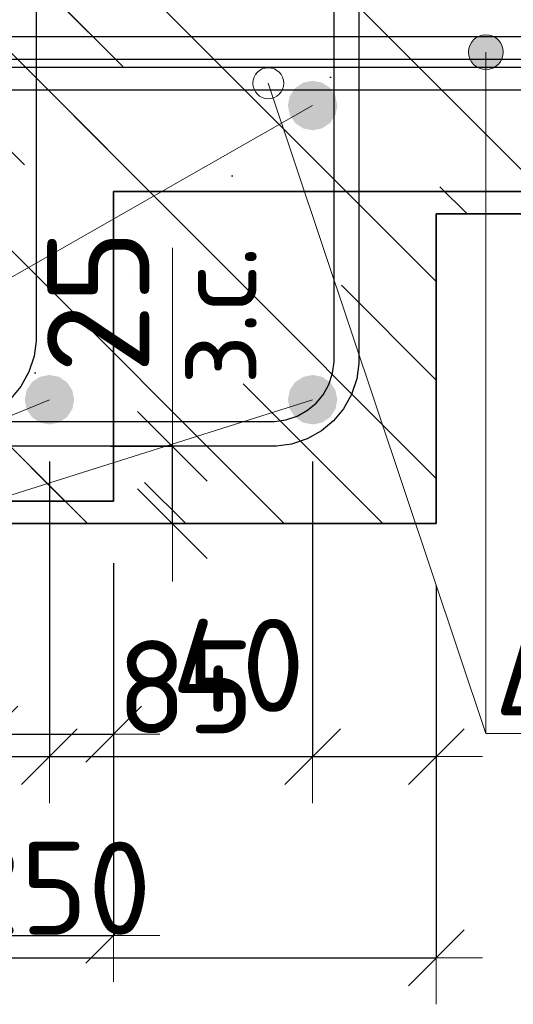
# Model space of a CAD drawing. Header units: metres. Extents: x -38 to 100, y -15 to 21.
# Tile 136 of 246: x 72.378 to 72.538, y 4.226 to 4.544. Entities that reach past the tile are written whole.
import ezdxf

# ---------------------------------------------------------------- set-up
doc = ezdxf.new("R2010")
doc.units = ezdxf.units.M
doc.header["$PDMODE"] = 65
for name, color, linetype, lineweight in [('XR$3$Арм. стержнями нижней зоны', 180, 'Continuous', 35), ('XR$3$Арм.стержн. Арматура края', 96, 'Continuous', 35), ('XR$3$Арм.стержн. Хомут', 240, 'Continuous', 35), ('XR$3$Арм.стержн.горизонт. 1', 180, 'Continuous', 35), ('XR$3$Размерная линия (1)', 7, 'Continuous', 13), ('XR$3$Размерная линия_ общее', 7, 'Continuous', 13), ('XR$6$Арм. стержнями нижней зоны', 180, 'Continuous', 35), ('XR$6$Арм.стержн. Арматура края', 96, 'Continuous', 35), ('XR$6$Арм.стержн. Хомут', 240, 'Continuous', 35), ('XR$6$Размерная линия (1)', 7, 'Continuous', 13)]:
    doc.layers.add(name, color=color, linetype=linetype, lineweight=lineweight)
doc.styles.add('ISOCPEUR', font='txt')
doc.dimstyles.new('DIMSTYLE_11', dxfattribs={"dimtxt": 0.033, "dimasz": 0.0375, "dimexe": 0, "dimexo": 0, "dimgap": 0.0165, "dimtad": 2, "dimdec": 0, "dimlfac": 1000, "dimrnd": 1, "dimzin": 12, "dimdsep": 46, "dimtxsty": 'ISOCPEUR', "dimblk1": 'ALL_ML_STRICH', "dimblk2": 'ALL_ML_STRICH', "dimsah": 1, "dimcen": 0, "dimclrd": 7, "dimclre": 256, "dimclrt": 7, "dimadec": 0, "dimazin": 0, "dimtfac": 1, "dimtdec": 0, "dimtix": 1, "dimtmove": 2, "dimatfit": 3, "dimfxl": 0, "dimtvp": 1.2, "dimtzin": 0, "dimlwd": 0, "dimlwe": -3, "dimarcsym": 0})
doc.dimstyles.new('DIMSTYLE_12', dxfattribs={"dimtxt": 0.03, "dimasz": 0.03, "dimexe": 0, "dimexo": 0, "dimgap": 0.015, "dimtad": 2, "dimdec": 0, "dimlfac": 1000, "dimrnd": 1, "dimzin": 12, "dimdsep": 46, "dimtxsty": 'ISOCPEUR', "dimblk1": 'ALL_ML_STRICH', "dimblk2": 'ALL_ML_STRICH', "dimsah": 1, "dimcen": 0, "dimclrd": 7, "dimclre": 256, "dimclrt": 7, "dimadec": 0, "dimazin": 0, "dimtfac": 1, "dimtdec": 0, "dimtix": 1, "dimtmove": 2, "dimatfit": 3, "dimfxl": 0, "dimtzin": 0, "dimlwd": 0, "dimlwe": -3, "dimarcsym": 0})
doc.dimstyles.new('DIMSTYLE_14', dxfattribs={"dimtxt": 0.03, "dimasz": 0.03, "dimexe": 0, "dimexo": 0, "dimgap": 0.015, "dimtad": 2, "dimdec": 0, "dimlfac": 1000, "dimrnd": 1, "dimzin": 12, "dimdsep": 46, "dimtxsty": 'ISOCPEUR', "dimblk1": 'ALL_ML_STRICH', "dimblk2": 'ALL_ML_STRICH', "dimsah": 1, "dimcen": 0, "dimclrd": 7, "dimclre": 256, "dimclrt": 7, "dimadec": 0, "dimazin": 0, "dimtfac": 1, "dimtdec": 0, "dimtix": 1, "dimtmove": 2, "dimatfit": 3, "dimfxl": 0, "dimtvp": 1.2, "dimtzin": 0, "dimlwd": 0, "dimlwe": -3, "dimarcsym": 0})
pattern_1 = [(135, (0, 0), (-0.031819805, -0.031819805), [0.4, -0.05, 0, -0.05]), (135, (-0.01591, -0.01591), (-0.031819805, -0.031819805), [0.8, -0.1, 0.1, -0.1])]

# ---------------------------------------------------------------- blocks, each defined once
blk = doc.blocks.new('ALL_ML_STRICH')
at = {"color": 0, "linetype": 'ByBlock', "lineweight": -2}
for p, q in [((0, -0.5), (0, 0.5)), ((-0.3, -0.3), (0.3, 0.3)), ((-1, 0), (0.5, 0))]:
    blk.add_line(p, q, dxfattribs=at)
blk = doc.blocks.new('*D81')
at = {"layer": 'DEFPOINTS', "color": 7, "linetype": 'Continuous', "lineweight": 13, "transparency": 33554687}
for p in [(72.26266, 4.38139), (72.51262, 4.38139), (72.26266, 4.24116)]:
    blk.add_point(p, dxfattribs=at)
at = {"layer": 'XR$3$Размерная линия (1)', "color": 9, "linetype": 'Continuous', "lineweight": -2, "true_color": 0xc7c7c7, "transparency": 33554687}
for p, q in [((72.26266, 4.36139), (72.26266, 4.24116)), ((72.51262, 4.36139), (72.51262, 4.24116))]:
    blk.add_line(p, q, dxfattribs=at)
at = {"layer": 'XR$3$Размерная линия (1)', "color": 7, "linetype": 'Continuous', "lineweight": -2, "transparency": 33554687}
blk.add_line((72.26266, 4.24116), (72.51262, 4.24116), dxfattribs=at)
at = {"layer": 'XR$3$Размерная линия (1)', "color": 7, "linetype": 'Continuous', "lineweight": 13, "transparency": 33554687, "xscale": 0.03, "yscale": 0.03, "zscale": 0.03, "rotation": 180}
blk.add_blockref('ALL_ML_STRICH', (72.26266, 4.24116), dxfattribs=at)
at = {"layer": 'XR$3$Размерная линия (1)', "color": 7, "linetype": 'Continuous', "lineweight": 13, "transparency": 33554687, "xscale": 0.03, "yscale": 0.03, "zscale": 0.03}
blk.add_blockref('ALL_ML_STRICH', (72.51262, 4.24116), dxfattribs=at)
at = {"layer": 'XR$3$Размерная линия (1)', "color": 7, "linetype": 'Continuous', "lineweight": 13, "transparency": 33554687, "insert": (72.38914, 4.26366), "char_height": 0.03, "width": 0.09, "attachment_point": 5, "style": 'ISOCPEUR'}
blk.add_mtext('\\A1;{250}', dxfattribs=at)
blk = doc.blocks.new('*D88')
at = {"layer": 'DEFPOINTS', "color": 7, "linetype": 'Continuous', "lineweight": 13, "transparency": 33554687}
for p in [(72.30259, 4.42139), (72.38759, 4.42139), (72.30259, 4.30616)]:
    blk.add_point(p, dxfattribs=at)
at = {"layer": 'XR$3$Размерная линия (1)', "color": 9, "linetype": 'Continuous', "lineweight": -2, "true_color": 0xc7c7c7, "transparency": 33554687}
for p, q in [((72.30259, 4.40139), (72.30259, 4.30616)), ((72.38759, 4.40139), (72.38759, 4.30616))]:
    blk.add_line(p, q, dxfattribs=at)
at = {"layer": 'XR$3$Размерная линия (1)', "color": 7, "linetype": 'Continuous', "lineweight": -2, "transparency": 33554687}
blk.add_line((72.30259, 4.30616), (72.38759, 4.30616), dxfattribs=at)
at = {"layer": 'XR$3$Размерная линия (1)', "color": 7, "linetype": 'Continuous', "lineweight": 13, "transparency": 33554687, "xscale": 0.03, "yscale": 0.03, "zscale": 0.03, "rotation": 180}
blk.add_blockref('ALL_ML_STRICH', (72.30259, 4.30616), dxfattribs=at)
at = {"layer": 'XR$3$Размерная линия (1)', "color": 7, "linetype": 'Continuous', "lineweight": 13, "transparency": 33554687, "xscale": 0.03, "yscale": 0.03, "zscale": 0.03}
blk.add_blockref('ALL_ML_STRICH', (72.38759, 4.30616), dxfattribs=at)
at = {"layer": 'XR$3$Размерная линия (1)', "color": 7, "linetype": 'Continuous', "lineweight": 13, "transparency": 33554687, "insert": (72.34659, 4.32866), "char_height": 0.03, "width": 0.06, "attachment_point": 5, "style": 'ISOCPEUR'}
blk.add_mtext('\\A1;{85}', dxfattribs=at)
blk = doc.blocks.new('*D89')
at = {"layer": 'DEFPOINTS', "color": 7, "linetype": 'Continuous', "lineweight": 13, "transparency": 33554687}
for p in [(72.38759, 4.42139), (72.47266, 4.42139), (72.38759, 4.30616)]:
    blk.add_point(p, dxfattribs=at)
at = {"layer": 'XR$3$Размерная линия (1)', "color": 9, "linetype": 'Continuous', "lineweight": -2, "true_color": 0xc7c7c7, "transparency": 33554687}
for p, q in [((72.38759, 4.40139), (72.38759, 4.30616)), ((72.47266, 4.40139), (72.47266, 4.30616))]:
    blk.add_line(p, q, dxfattribs=at)
at = {"layer": 'XR$3$Размерная линия (1)', "color": 7, "linetype": 'Continuous', "lineweight": -2, "transparency": 33554687}
blk.add_line((72.38759, 4.30616), (72.47266, 4.30616), dxfattribs=at)
at = {"layer": 'XR$3$Размерная линия (1)', "color": 7, "linetype": 'Continuous', "lineweight": 13, "transparency": 33554687, "xscale": 0.03, "yscale": 0.03, "zscale": 0.03, "rotation": 180}
blk.add_blockref('ALL_ML_STRICH', (72.38759, 4.30616), dxfattribs=at)
at = {"layer": 'XR$3$Размерная линия (1)', "color": 7, "linetype": 'Continuous', "lineweight": 13, "transparency": 33554687, "xscale": 0.03, "yscale": 0.03, "zscale": 0.03}
blk.add_blockref('ALL_ML_STRICH', (72.47266, 4.30616), dxfattribs=at)
at = {"layer": 'XR$3$Размерная линия (1)', "color": 7, "linetype": 'Continuous', "lineweight": 13, "transparency": 33554687, "insert": (72.43162, 4.32866), "char_height": 0.03, "width": 0.06, "attachment_point": 5, "style": 'ISOCPEUR'}
blk.add_mtext('\\A1;{85}', dxfattribs=at)
blk = doc.blocks.new('*D90')
at = {"layer": 'DEFPOINTS', "color": 7, "linetype": 'Continuous', "lineweight": 13, "transparency": 33554687}
for p in [(72.47266, 4.42139), (72.51262, 4.38139), (72.47266, 4.30616)]:
    blk.add_point(p, dxfattribs=at)
at = {"layer": 'XR$3$Размерная линия (1)', "color": 9, "linetype": 'Continuous', "lineweight": -2, "true_color": 0xc7c7c7, "transparency": 33554687}
for p, q in [((72.47266, 4.40139), (72.47266, 4.30616)), ((72.51262, 4.36139), (72.51262, 4.30616))]:
    blk.add_line(p, q, dxfattribs=at)
at = {"layer": 'XR$3$Размерная линия (1)', "color": 7, "linetype": 'Continuous', "lineweight": -2, "transparency": 33554687}
blk.add_line((72.47266, 4.30616), (72.51262, 4.30616), dxfattribs=at)
at = {"layer": 'XR$3$Размерная линия (1)', "color": 7, "linetype": 'Continuous', "lineweight": 13, "transparency": 33554687, "xscale": 0.03, "yscale": 0.03, "zscale": 0.03, "rotation": 180}
blk.add_blockref('ALL_ML_STRICH', (72.47266, 4.30616), dxfattribs=at)
at = {"layer": 'XR$3$Размерная линия (1)', "color": 7, "linetype": 'Continuous', "lineweight": 13, "transparency": 33554687, "xscale": 0.03, "yscale": 0.03, "zscale": 0.03}
blk.add_blockref('ALL_ML_STRICH', (72.51262, 4.30616), dxfattribs=at)
at = {"layer": 'XR$3$Размерная линия (1)', "color": 7, "linetype": 'Continuous', "lineweight": 13, "transparency": 33554687, "insert": (72.55296, 4.32836), "char_height": 0.03, "width": 0.06, "attachment_point": 5, "style": 'ISOCPEUR'}
blk.add_mtext('\\A1;{40}', dxfattribs=at)
blk = doc.blocks.new('*D94')
at = {"layer": 'DEFPOINTS', "color": 7, "linetype": 'Continuous', "lineweight": 13, "transparency": 33554687}
for p in [(72.38737, 4.40639), (72.39237, 4.38139), (72.42735, 4.38139)]:
    blk.add_point(p, dxfattribs=at)
at = {"layer": 'XR$3$Размерная линия_ общее', "color": 253, "linetype": 'Continuous', "lineweight": -2, "true_color": 0xa0a0a0, "transparency": 33554687}
for p, q in [((72.40737, 4.40639), (72.42735, 4.40639)), ((72.41237, 4.38139), (72.42735, 4.38139))]:
    blk.add_line(p, q, dxfattribs=at)
at = {"layer": 'XR$3$Размерная линия_ общее', "color": 7, "linetype": 'Continuous', "lineweight": -2, "transparency": 33554687}
blk.add_line((72.42735, 4.38139), (72.42735, 4.40639), dxfattribs=at)
at = {"layer": 'XR$3$Размерная линия_ общее', "color": 7, "linetype": 'Continuous', "lineweight": 13, "transparency": 33554687, "xscale": 0.0375, "yscale": 0.0375, "zscale": 0.0375}
for p, rotation in [((72.42735, 4.40639), 90), ((72.42735, 4.38139), 270)]:
    blk.add_blockref('ALL_ML_STRICH', p, dxfattribs=dict(at, rotation=rotation))
at = {"layer": 'XR$3$Размерная линия_ общее', "color": 7, "linetype": 'Continuous', "lineweight": 13, "transparency": 33554687, "insert": (72.42756, 4.42617), "char_height": 0.027, "width": 0.00135, "attachment_point": 1, "rotation": 90, "line_spacing_factor": 0.60241, "style": 'ISOCPEUR'}
blk.add_mtext('з.с.', dxfattribs=at)
at = {"layer": 'XR$3$Размерная линия_ общее', "color": 7, "linetype": 'Continuous', "lineweight": 13, "transparency": 33554687, "insert": (72.40335, 4.45312), "char_height": 0.033, "width": 0.066, "attachment_point": 5, "rotation": 90, "style": 'ISOCPEUR'}
blk.add_mtext('\\A1;{25}', dxfattribs=at)
blk = doc.blocks.new('*D726')
at = {"layer": 'DEFPOINTS', "color": 7, "linetype": 'Continuous', "lineweight": 13, "transparency": 33554687}
for p in [(72.15834, 4.38864), (72.4083, 4.38864), (72.15834, 4.2484)]:
    blk.add_point(p, dxfattribs=at)
at = {"layer": 'XR$6$Размерная линия (1)', "color": 9, "linetype": 'Continuous', "lineweight": -2, "true_color": 0xc7c7c7, "transparency": 33554687}
for p, q in [((72.15834, 4.36864), (72.15834, 4.2484)), ((72.4083, 4.36864), (72.4083, 4.2484))]:
    blk.add_line(p, q, dxfattribs=at)
at = {"layer": 'XR$6$Размерная линия (1)', "color": 7, "linetype": 'Continuous', "lineweight": -2, "transparency": 33554687}
blk.add_line((72.15834, 4.2484), (72.4083, 4.2484), dxfattribs=at)
at = {"layer": 'XR$6$Размерная линия (1)', "color": 7, "linetype": 'Continuous', "lineweight": 13, "transparency": 33554687, "xscale": 0.03, "yscale": 0.03, "zscale": 0.03, "rotation": 180}
blk.add_blockref('ALL_ML_STRICH', (72.15834, 4.2484), dxfattribs=at)
at = {"layer": 'XR$6$Размерная линия (1)', "color": 7, "linetype": 'Continuous', "lineweight": 13, "transparency": 33554687, "xscale": 0.03, "yscale": 0.03, "zscale": 0.03}
blk.add_blockref('ALL_ML_STRICH', (72.4083, 4.2484), dxfattribs=at)
at = {"layer": 'XR$6$Размерная линия (1)', "color": 7, "linetype": 'Continuous', "lineweight": 13, "transparency": 33554687, "insert": (72.28482, 4.2709), "char_height": 0.03, "width": 0.09, "attachment_point": 5, "style": 'ISOCPEUR'}
blk.add_mtext('\\A1;{250}', dxfattribs=at)
blk = doc.blocks.new('*D732')
at = {"layer": 'DEFPOINTS', "color": 7, "linetype": 'Continuous', "lineweight": 13, "transparency": 33554687}
for p in [(72.28327, 4.42864), (72.36834, 4.42864), (72.28327, 4.3134)]:
    blk.add_point(p, dxfattribs=at)
at = {"layer": 'XR$6$Размерная линия (1)', "color": 9, "linetype": 'Continuous', "lineweight": -2, "true_color": 0xc7c7c7, "transparency": 33554687}
for p, q in [((72.28327, 4.40864), (72.28327, 4.3134)), ((72.36834, 4.40864), (72.36834, 4.3134))]:
    blk.add_line(p, q, dxfattribs=at)
at = {"layer": 'XR$6$Размерная линия (1)', "color": 7, "linetype": 'Continuous', "lineweight": -2, "transparency": 33554687}
blk.add_line((72.28327, 4.3134), (72.36834, 4.3134), dxfattribs=at)
at = {"layer": 'XR$6$Размерная линия (1)', "color": 7, "linetype": 'Continuous', "lineweight": 13, "transparency": 33554687, "xscale": 0.03, "yscale": 0.03, "zscale": 0.03, "rotation": 180}
blk.add_blockref('ALL_ML_STRICH', (72.28327, 4.3134), dxfattribs=at)
at = {"layer": 'XR$6$Размерная линия (1)', "color": 7, "linetype": 'Continuous', "lineweight": 13, "transparency": 33554687, "xscale": 0.03, "yscale": 0.03, "zscale": 0.03}
blk.add_blockref('ALL_ML_STRICH', (72.36834, 4.3134), dxfattribs=at)
at = {"layer": 'XR$6$Размерная линия (1)', "color": 7, "linetype": 'Continuous', "lineweight": 13, "transparency": 33554687, "insert": (72.3273, 4.3359), "char_height": 0.03, "width": 0.06, "attachment_point": 5, "style": 'ISOCPEUR'}
blk.add_mtext('\\A1;{85}', dxfattribs=at)
blk = doc.blocks.new('*D733')
at = {"layer": 'DEFPOINTS', "color": 7, "linetype": 'Continuous', "lineweight": 13, "transparency": 33554687}
for p in [(72.36834, 4.42864), (72.4083, 4.38864), (72.36834, 4.3134)]:
    blk.add_point(p, dxfattribs=at)
at = {"layer": 'XR$6$Размерная линия (1)', "color": 9, "linetype": 'Continuous', "lineweight": -2, "true_color": 0xc7c7c7, "transparency": 33554687}
for p, q in [((72.36834, 4.40864), (72.36834, 4.3134)), ((72.4083, 4.36864), (72.4083, 4.3134))]:
    blk.add_line(p, q, dxfattribs=at)
at = {"layer": 'XR$6$Размерная линия (1)', "color": 7, "linetype": 'Continuous', "lineweight": -2, "transparency": 33554687}
blk.add_line((72.36834, 4.3134), (72.4083, 4.3134), dxfattribs=at)
at = {"layer": 'XR$6$Размерная линия (1)', "color": 7, "linetype": 'Continuous', "lineweight": 13, "transparency": 33554687, "xscale": 0.03, "yscale": 0.03, "zscale": 0.03, "rotation": 180}
blk.add_blockref('ALL_ML_STRICH', (72.36834, 4.3134), dxfattribs=at)
at = {"layer": 'XR$6$Размерная линия (1)', "color": 7, "linetype": 'Continuous', "lineweight": 13, "transparency": 33554687, "xscale": 0.03, "yscale": 0.03, "zscale": 0.03}
blk.add_blockref('ALL_ML_STRICH', (72.4083, 4.3134), dxfattribs=at)
at = {"layer": 'XR$6$Размерная линия (1)', "color": 7, "linetype": 'Continuous', "lineweight": 13, "transparency": 33554687, "insert": (72.44864, 4.3356), "char_height": 0.03, "width": 0.06, "attachment_point": 5, "style": 'ISOCPEUR'}
blk.add_mtext('\\A1;{40}', dxfattribs=at)

msp = doc.modelspace()

# ---------------------------------------------------------------- hatches: boundary and pattern name
at = {"linetype": 'Continuous', "lineweight": 13, "transparency": 33554687}
h = msp.add_hatch(dxfattribs=at)
h.set_pattern_fill('__________540', scale=0.015, style=0, pattern_type=2)
h.set_pattern_definition(pattern_1)
h.paths.add_polyline_path([(72.15831, 4.68864), (72.15831, 4.48864), (72.62198, 4.48864), (72.62198, 4.68864)], flags=0)
at = {"linetype": 'Continuous', "lineweight": 25, "transparency": 33554687}
h = msp.add_hatch(dxfattribs=at)
h.set_pattern_fill('__________540', scale=0.015, style=0, pattern_type=2)
h.set_pattern_definition(pattern_1)
h.paths.add_polyline_path([(72.51262, 4.68139), (72.26262, 4.68139), (72.26262, 4.38139), (72.51262, 4.38139)], flags=0)
h = msp.add_hatch(dxfattribs=at)
h.set_pattern_fill('__________540', scale=0.015, style=0, pattern_type=2)
h.set_pattern_definition(pattern_1)
h.paths.add_polyline_path([(72.51262, 4.68139), (72.51262, 4.48139), (72.66181, 4.48139), (72.66181, 4.68139)], flags=0)
h = msp.add_hatch(dxfattribs=at)
h.set_pattern_fill('__________540', scale=0.015, style=0, pattern_type=2)
h.set_pattern_definition(pattern_1)
h.paths.add_polyline_path([(72.4083, 4.48864), (72.15831, 4.48864), (72.1583, 4.38864), (72.4083, 4.38864)], flags=0)
at = {"layer": 'XR$3$Арм.стержн.горизонт. 1', "linetype": 'Continuous', "lineweight": 50, "transparency": 33554687}
for points in [[(72.48066, 4.51639), (72.48005, 4.51945), (72.47832, 4.52205), (72.47572, 4.52378), (72.47266, 4.52439), (72.4696, 4.52378), (72.46701, 4.52205), (72.46527, 4.51945), (72.46466, 4.51639), (72.46527, 4.51333), (72.46701, 4.51074), (72.4696, 4.509), (72.47266, 4.50839), (72.47572, 4.509), (72.47832, 4.51074), (72.48005, 4.51333)], [(72.39559, 4.42139), (72.39498, 4.42445), (72.39324, 4.42705), (72.39065, 4.42878), (72.38759, 4.42939), (72.38453, 4.42878), (72.38193, 4.42705), (72.3802, 4.42445), (72.37959, 4.42139), (72.3802, 4.41833), (72.38193, 4.41574), (72.38453, 4.414), (72.38759, 4.41339), (72.39065, 4.414), (72.39324, 4.41574), (72.39498, 4.41833)], [(72.48066, 4.42139), (72.48005, 4.42445), (72.47832, 4.42705), (72.47572, 4.42878), (72.47266, 4.42939), (72.4696, 4.42878), (72.46701, 4.42705), (72.46527, 4.42445), (72.46466, 4.42139), (72.46527, 4.41833), (72.46701, 4.41574), (72.4696, 4.414), (72.47266, 4.41339), (72.47572, 4.414), (72.47832, 4.41574), (72.48005, 4.41833)]]:
    msp.add_hatch(color=7, dxfattribs=at).paths.add_polyline_path(points)
at = {"layer": 'XR$6$Арм. стержнями нижней зоны', "linetype": 'Continuous', "lineweight": 13, "transparency": 33554687}
for points in [[(72.52384, 4.53645), (72.53351, 4.53645), (72.53149, 4.53848)], [(72.52384, 4.53645), (72.53149, 4.53848), (72.52586, 4.53848)], [(72.52586, 4.53848), (72.53149, 4.53848), (72.52868, 4.53926)], [(72.52305, 4.53364), (72.5343, 4.53364), (72.53351, 4.53645)], [(72.52305, 4.53364), (72.53351, 4.53645), (72.52384, 4.53645)], [(72.52384, 4.53083), (72.5343, 4.53364), (72.52305, 4.53364)], [(72.52384, 4.53083), (72.53351, 4.53083), (72.5343, 4.53364)], [(72.52586, 4.5288), (72.53351, 4.53083), (72.52384, 4.53083)], [(72.52586, 4.5288), (72.53149, 4.5288), (72.53351, 4.53083)], [(72.53149, 4.5288), (72.52586, 4.5288), (72.52868, 4.52801)]]:
    msp.add_hatch(color=7, dxfattribs=at).paths.add_polyline_path(points)

# ---------------------------------------------------------------- linework, layer by layer
at = {"color": 7, "linetype": 'Continuous', "lineweight": 13, "transparency": 33554687}
for p, q in [((72.45834, 4.52359), (72.52868, 4.31359)), ((72.42735, 4.40639), (72.42735, 4.47039))]:
    msp.add_line(p, q, dxfattribs=at)
at = {"color": 7, "linetype": 'Continuous', "lineweight": 35, "transparency": 33554687}
for p, q in [((72.4083, 4.38864), (72.4083, 4.48864)), ((72.4083, 4.48864), (72.62198, 4.48864)), ((72.51262, 4.48139), (72.66181, 4.48139)), ((72.51262, 4.38139), (72.51262, 4.48139)), ((72.1583, 4.38864), (72.4083, 4.38864)), ((72.26262, 4.38139), (72.51262, 4.38139))]:
    msp.add_line(p, q, dxfattribs=at)
at = {"color": 7, "linetype": 'Continuous', "lineweight": 13, "transparency": 33554687}
msp.add_circle((72.45834, 4.52359), 0.005, dxfattribs=at)
at = {"layer": 'XR$3$Арм. стержнями нижней зоны', "color": 4, "linetype": 'Continuous', "lineweight": 25, "transparency": 33554687}
msp.add_lwpolyline([(72.28762, 4.53139), (72.66681, 4.53139), (72.66681, 4.52139), (72.28762, 4.52139), (72.28762, 4.53139)], dxfattribs=at)
at = {"layer": 'XR$3$Арм.стержн. Арматура края', "color": 4, "linetype": 'Continuous', "lineweight": 25, "transparency": 33554687}
for points in [[(72.66681, 4.52139), (72.32091, 4.52139), (72.31481, 4.52224), (72.30846, 4.52434), (72.30262, 4.52761), (72.2978, 4.53163), (72.29378, 4.53644), (72.29051, 4.54229), (72.28842, 4.54864), (72.28757, 4.55474), (72.28757, 4.62205), (72.28842, 4.62815), (72.29051, 4.6345), (72.29378, 4.64034), (72.2978, 4.64516), (72.30262, 4.64918), (72.30846, 4.65245), (72.31481, 4.65454), (72.32091, 4.65539), (72.66681, 4.65539)], [(72.66681, 4.64539), (72.32161, 4.64539), (72.31709, 4.64476), (72.31251, 4.64325), (72.30832, 4.64091), (72.3049, 4.63806), (72.30205, 4.63464), (72.29971, 4.63045), (72.2982, 4.62587), (72.29757, 4.62135), (72.29757, 4.55543), (72.2982, 4.55091), (72.29971, 4.54633), (72.30205, 4.54214), (72.3049, 4.53873), (72.30832, 4.53588), (72.31251, 4.53353), (72.31709, 4.53202), (72.32161, 4.53139), (72.66681, 4.53139)]]:
    msp.add_lwpolyline(points, dxfattribs=at)
at = {"layer": 'XR$3$Арм.стержн. Хомут', "color": 40, "linetype": 'Continuous', "lineweight": 25, "transparency": 33554687}
for points in [[(72.48763, 4.62572), (72.48763, 4.43307), (72.48695, 4.42819), (72.48527, 4.42311), (72.48265, 4.41843), (72.47944, 4.41458), (72.47558, 4.41137), (72.47091, 4.40875), (72.46583, 4.40707), (72.46095, 4.40639), (72.31426, 4.40639)], [(72.48763, 4.62572), (72.48763, 4.43307), (72.48695, 4.42819), (72.48527, 4.42311), (72.48265, 4.41843), (72.47944, 4.41458), (72.47558, 4.41137), (72.47091, 4.40875), (72.46583, 4.40707), (72.46095, 4.40639), (72.31426, 4.40639)], [(72.48763, 4.62572), (72.48763, 4.43307), (72.48695, 4.42819), (72.48527, 4.42311), (72.48265, 4.41843), (72.47944, 4.41458), (72.47558, 4.41137), (72.47091, 4.40875), (72.46583, 4.40707), (72.46095, 4.40639), (72.31426, 4.40639)], [(72.31482, 4.41439), (72.46039, 4.41439), (72.46401, 4.4149), (72.46767, 4.4161), (72.47103, 4.41798), (72.47376, 4.42026), (72.47604, 4.42299), (72.47791, 4.42635), (72.47912, 4.43001), (72.47963, 4.43362), (72.47963, 4.62516)], [(72.31482, 4.41439), (72.46039, 4.41439), (72.46401, 4.4149), (72.46767, 4.4161), (72.47103, 4.41798), (72.47376, 4.42026), (72.47604, 4.42299), (72.47791, 4.42635), (72.47912, 4.43001), (72.47963, 4.43362), (72.47963, 4.62516)], [(72.31482, 4.41439), (72.46039, 4.41439), (72.46401, 4.4149), (72.46767, 4.4161), (72.47103, 4.41798), (72.47376, 4.42026), (72.47604, 4.42299), (72.47791, 4.42635), (72.47912, 4.43001), (72.47963, 4.43362), (72.47963, 4.62516)]]:
    msp.add_lwpolyline(points, dxfattribs=at)
at = {"layer": 'XR$3$Арм.стержн.горизонт. 1', "color": 7, "linetype": 'Continuous', "lineweight": 13, "transparency": 33554687}
for q in [(72.47266, 4.51639), (72.47266, 4.42139), (72.38759, 4.42139)]:
    msp.add_line((72.09858, 4.3033), q, dxfattribs=at)
at = {"layer": 'XR$6$Арм. стержнями нижней зоны', "color": 7, "linetype": 'Continuous', "lineweight": 13, "transparency": 33554687}
for p, q in [((72.52868, 4.53926), (72.52868, 4.53926)), ((72.52305, 4.53364), (72.52305, 4.53364)), ((72.52868, 4.31359), (72.52868, 4.53364)), ((72.5343, 4.53364), (72.5343, 4.53364)), ((72.52868, 4.52801), (72.52868, 4.52801)), ((72.52868, 4.31359), (72.75468, 4.31359))]:
    msp.add_line(p, q, dxfattribs=at)
at = {"layer": 'XR$6$Арм. стержнями нижней зоны', "color": 4, "linetype": 'Continuous', "lineweight": 25, "transparency": 33554687}
msp.add_lwpolyline([(72.1833, 4.53864), (72.62698, 4.53864), (72.62698, 4.52864), (72.1833, 4.52864), (72.1833, 4.53864)], dxfattribs=at)
at = {"layer": 'XR$6$Арм. стержнями нижней зоны', "color": 7, "linetype": 'Continuous', "lineweight": 13, "transparency": 33554687}
msp.add_circle((72.52868, 4.53364), 0.00563, dxfattribs=at)
at = {"layer": 'XR$6$Арм.стержн. Арматура края', "color": 4, "linetype": 'Continuous', "lineweight": 25, "transparency": 33554687}
for points in [[(72.62698, 4.52864), (72.21187, 4.52864), (72.20665, 4.52936), (72.20121, 4.53116), (72.1962, 4.53396), (72.19208, 4.53741), (72.18863, 4.54154), (72.18582, 4.54655), (72.18403, 4.55199), (72.1833, 4.5572), (72.1833, 4.63407), (72.18403, 4.63929), (72.18582, 4.64473), (72.18863, 4.64974), (72.19208, 4.65387), (72.1962, 4.65731), (72.20121, 4.66012), (72.20665, 4.66191), (72.21187, 4.66264), (72.62698, 4.66264)], [(72.62698, 4.65264), (72.21256, 4.65264), (72.20893, 4.65213), (72.20526, 4.65092), (72.2019, 4.64904), (72.19918, 4.64677), (72.1969, 4.64404), (72.19502, 4.64068), (72.19381, 4.63702), (72.1933, 4.63338), (72.1933, 4.55789), (72.19381, 4.55426), (72.19502, 4.55059), (72.1969, 4.54724), (72.19918, 4.54451), (72.2019, 4.54223), (72.20526, 4.54035), (72.20893, 4.53914), (72.21256, 4.53864), (72.62698, 4.53864)]]:
    msp.add_lwpolyline(points, dxfattribs=at)
at = {"layer": 'XR$6$Арм.стержн. Хомут', "color": 40, "linetype": 'Continuous', "lineweight": 25, "transparency": 33554687}
msp.add_lwpolyline([(72.3833, 4.63396), (72.3833, 4.44031), (72.38263, 4.43543), (72.38095, 4.43035), (72.37833, 4.42568), (72.37512, 4.42183)], dxfattribs=at)
msp.add_lwpolyline([(72.3833, 4.63396), (72.3833, 4.44031), (72.38263, 4.43543), (72.38095, 4.43035), (72.37833, 4.42568), (72.37512, 4.42183)], dxfattribs=at)

# ---------------------------------------------------------------- dimensions: what is measured, and where the dimension line sits
at = {"layer": 'XR$3$Размерная линия (1)', "color": 7, "linetype": 'Continuous', "lineweight": 13, "transparency": 33554687}
for base, p1, p2, dimstyle, picture, middle in [((72.38759, 4.30616), (72.30259, 4.40139), (72.38759, 4.40139), 'DIMSTYLE_12', '*D88', (72.34659, 4.32866)), ((72.47266, 4.30616), (72.38759, 4.40139), (72.47266, 4.40139), 'DIMSTYLE_12', '*D89', (72.43162, 4.32866)), ((72.51262, 4.30616), (72.47266, 4.40139), (72.51262, 4.36139), 'DIMSTYLE_14', '*D90', (72.55296, 4.32836)), ((72.51262, 4.24116), (72.26266, 4.36139), (72.51262, 4.36139), 'DIMSTYLE_12', '*D81', (72.38914, 4.26366))]:
    dim = msp.add_linear_dim(base=base, p1=p1, p2=p2, dimstyle=dimstyle, override={"dimpost": '<>', "dimclrd": 7, "dimclre": 9, "dimclrt": 7, "dimlwd": 0, "dimlwe": 65533}, dxfattribs=at)
    dim.commit()
    dim.dimension.update_dxf_attribs({"geometry": picture, "text_midpoint": middle, "dimtype": 160})
at = {"layer": 'XR$3$Размерная линия_ общее', "color": 7, "linetype": 'Continuous', "lineweight": 13, "transparency": 33554687}
dim = msp.add_linear_dim(base=(72.42735, 4.40639), p1=(72.41237, 4.38139), p2=(72.40737, 4.40639), angle=90, text='<>\\Xз.с.', dimstyle='DIMSTYLE_11', override={"dimpost": '<>', "dimclrd": 7, "dimclre": 253, "dimclrt": 7, "dimlwd": 0, "dimlwe": 65533}, dxfattribs=at)
dim.commit()
dim.dimension.update_dxf_attribs({"geometry": '*D94', "text_midpoint": (72.40335, 4.45312), "dimtype": 160})
at = {"layer": 'XR$6$Размерная линия (1)', "color": 7, "linetype": 'Continuous', "lineweight": 13, "transparency": 33554687}
for base, p1, p2, dimstyle, picture, middle in [((72.36834, 4.3134), (72.28327, 4.40864), (72.36834, 4.40864), 'DIMSTYLE_12', '*D732', (72.3273, 4.3359)), ((72.4083, 4.3134), (72.36834, 4.40864), (72.4083, 4.36864), 'DIMSTYLE_14', '*D733', (72.44864, 4.3356)), ((72.4083, 4.2484), (72.15834, 4.36864), (72.4083, 4.36864), 'DIMSTYLE_12', '*D726', (72.28482, 4.2709))]:
    dim = msp.add_linear_dim(base=base, p1=p1, p2=p2, dimstyle=dimstyle, override={"dimpost": '<>', "dimclrd": 7, "dimclre": 9, "dimclrt": 7, "dimlwd": 0, "dimlwe": 65533}, dxfattribs=at)
    dim.commit()
    dim.dimension.update_dxf_attribs({"geometry": picture, "text_midpoint": middle, "dimtype": 160})

doc.saveas('drawing.dxf')
